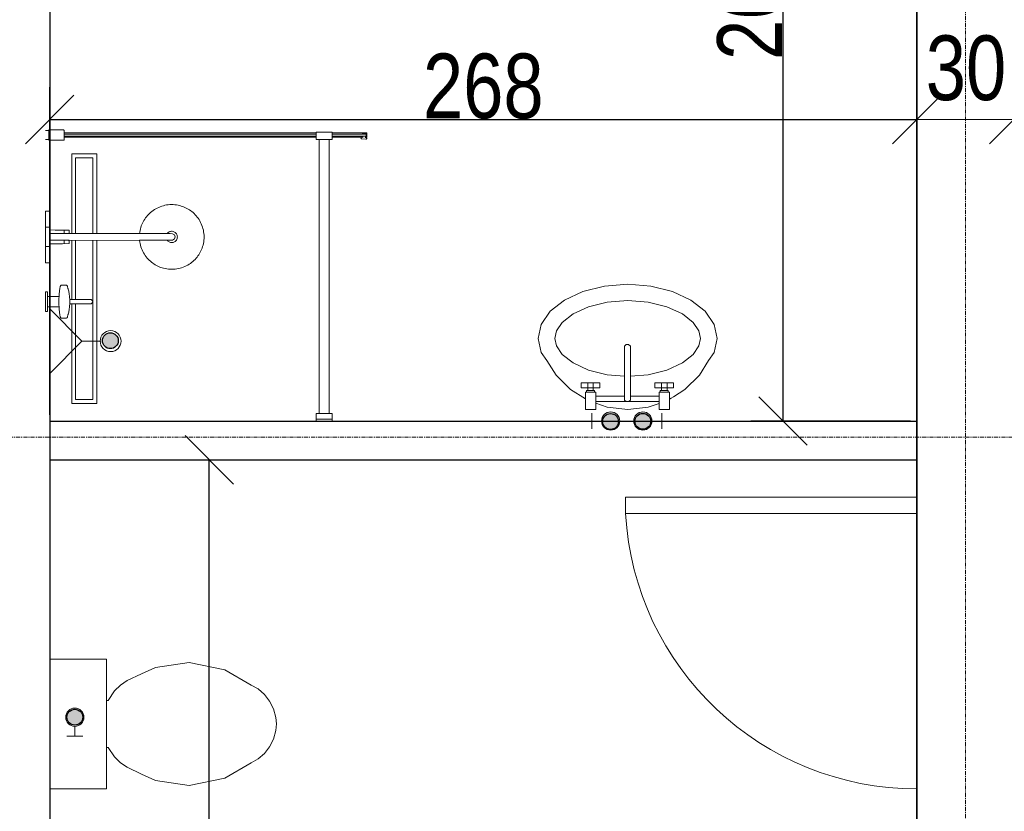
# Model space of a CAD drawing. Header units: millimetres. Extents: x -57350 to 14871, y -25411 to 16830.
# Tile 57 of 66: x -13606 to -10563, y -1716 to 731. Entities that reach past the tile are written whole.
import ezdxf
from ezdxf.lldxf.tags import DXFTag

# ---------------------------------------------------------------- set-up
doc = ezdxf.new("R2010")
doc.units = ezdxf.units.MM
doc.linetypes.add('Linia siatki', pattern=[22.225, 12.7, -3.175, 3.175, -3.175])
for name, color, linetype, lineweight in [('A-ANNO-DIMS', 7, 'Continuous', 5), ('A-ANNO-DIMS-100', 7, 'Continuous', 5), ('A-DETL-GENF', 7, 'Continuous', 5), ('A-DOOR', 7, 'Continuous', 5), ('A-WALL', 7, 'Continuous', 5), ('IS_Odbiorniki', 7, 'SOLID', 18), ('P-SANR-FIXT', 7, 'Continuous', 5), ('S-GRID', 7, 'Continuous', 5)]:
    doc.layers.add(name, color=color, linetype=linetype, lineweight=lineweight)
doc.layers.add('Default', color=7, linetype='Continuous')
doc.layers.add('IS_Ciepła_woda', color=1, linetype='DASHDOT', lineweight=30, true_color=0xff0000)
doc.styles.add('Arial_2', font='arial.ttf', dxfattribs={"width": 0.8, "height": 200})
tags = doc.linetypes.add('DASHDOT', pattern=[20, 10, -5, 0, -5]).pattern_tags.tags
tags[10:11] = [DXFTag(74, 4), DXFTag(75, 0), DXFTag(340, '0'), DXFTag(46, 0.0), DXFTag(50, 0.0), DXFTag(44, 0.0), DXFTag(45, 0.0)]
tags[8:9] = [DXFTag(74, 4), DXFTag(75, 0), DXFTag(340, '0'), DXFTag(46, 0.0), DXFTag(50, 0.0), DXFTag(44, 0.0), DXFTag(45, 0.0)]
tags[6:7] = [DXFTag(74, 4), DXFTag(75, 0), DXFTag(340, '0'), DXFTag(46, 0.0), DXFTag(50, 0.0), DXFTag(44, 0.0), DXFTag(45, 0.0)]
tags[4:5] = [DXFTag(74, 4), DXFTag(75, 0), DXFTag(340, '0'), DXFTag(46, 0.0), DXFTag(50, 0.0), DXFTag(44, 0.0), DXFTag(45, 0.0)]
tags = doc.linetypes.add('SOLID', pattern=[10, 10, 0]).pattern_tags.tags
tags[6:7] = [DXFTag(74, 4), DXFTag(75, 0), DXFTag(340, '0'), DXFTag(46, 0.0), DXFTag(50, 0.0), DXFTag(44, 0.0), DXFTag(45, 0.0)]
tags[4:5] = [DXFTag(74, 4), DXFTag(75, 0), DXFTag(340, '0'), DXFTag(46, 0.0), DXFTag(50, 0.0), DXFTag(44, 0.0), DXFTag(45, 0.0)]
doc.dimstyles.new('REVIT_standard', dxfattribs={"dimscale": 304.8, "dimtxt": 204.05188, "dimasz": 0.492126, "dimexe": 0.328084, "dimexo": 0.0625, "dimgap": 0, "dimtad": 1, "dimdec": 0, "dimlfac": 0.1, "dimzin": 0, "dimdsep": 46, "dimtxsty": 'Arial_2', "dimblk1": 'OBLIQUE', "dimblk2": 'OBLIQUE', "dimsah": 1, "dimcen": 0.09, "dimazin": 0, "dimtfac": 1, "dimtdec": 4, "dimtix": 1, "dimtmove": 0, "dimatfit": 3, "dimfxl": 0.328084, "dimfxlon": 1, "dimtvp": 1, "dimtolj": 1, "dimtzin": 0, "dimarcsym": 2})

# ---------------------------------------------------------------- blocks, each defined once
blk = doc.blocks.new('DIMBLOCK30-RZUT PIĘTRA I')
at = {"layer": 'A-ANNO-DIMS-100', "color": 250, "true_color": 0x303030, "transparency": 16777216}
for p, q in [((-10833.4, 422.9), (-10833.4, 522.9)), ((-10533.4, 422.9), (-10533.4, 522.9)), ((-10833.4, 422.9), (-10758.4, 497.9)), ((-10533.4, 422.9), (-10458.4, 497.9)), ((-10833.4, 422.9), (-10908.4, 347.9)), ((-10833.4, 422.9), (-10533.4, 422.9)), ((-10833.4, 422.9), (-10833.4, 322.9)), ((-10533.4, 422.9), (-10608.4, 347.9)), ((-10533.4, 422.9), (-10533.4, 322.9))]:
    blk.add_line(p, q, dxfattribs=at)
at = {"layer": 'A-ANNO-DIMS-100', "color": 0, "transparency": 16777216, "insert": (-10805.8, 682.5), "char_height": 200, "width": 293.835, "attachment_point": 1, "line_spacing_factor": 0.941778, "style": 'Arial_2'}
blk.add_mtext('30', dxfattribs=at)
blk = doc.blocks.new('_Oblique')
at = {"color": 0, "linetype": 'ByBlock', "lineweight": -2}
blk.add_line((-0.5, -0.5), (0.5, 0.5), dxfattribs=at)
blk = doc.blocks.new('A$C4DF32C06')
at = {"layer": 'IS_Odbiorniki', "ltscale": 10}
h = blk.add_hatch(color=256, dxfattribs=at)
h.dxf.hatch_style = 1
edge = h.paths.add_edge_path()
edge.add_arc((28.2, 28.2), 28.2, 0, 360)
for points in [[(56.5, 28.2), (86.6, 28.2), (86.6, 52.7)], [(56.5, 28.2), (86.6, 28.2), (86.6, 3.8)]]:
    blk.add_lwpolyline(points, dxfattribs=at)
blk.add_circle((28.2, 28.2), 28.2, dxfattribs=at)
blk = doc.blocks.new('Sanitary_Showers_Roca_T-500-Pack-Basic-Thermostatic - T-500 Pack Basic Thermostatic-822852-Rzut Parteru')
at = {"layer": 'A-DETL-GENF'}
for p, q in [((63, 0), (-4.7, 0)), ((-4.7, 0), (-4.7, -13)), ((85.3, 0), (63, 0)), ((155.3, 0), (85.3, 0)), ((-123.6, -0.1), (-154.7, -0.1)), ((-154.7, -0.1), (-154.7, -6.1)), ((-154.7, -6.1), (-140.7, -6.1)), ((-140.7, -6.1), (-140.7, -41.5)), ((-140.7, -6.1), (-108.7, -6.1)), ((-94.7, -0.1), (-123.6, -0.1)), ((-108.7, -41.5), (-108.7, -6.1)), ((-108.7, -6.1), (-94.7, -6.1)), ((-94.7, -6.1), (-94.7, -0.1)), ((-4.7, -13), (53.8, -13)), ((45.3, -0.1), (45.3, -12.1)), ((45.3, -12.1), (105.3, -12.1)), ((53.8, -13), (54, -29.1)), ((53.8, -13), (61.3, -13)), ((54, -29.1), (54, -31.8)), ((61.3, -12.1), (61.3, -14.6)), ((61.3, -14.6), (89.3, -14.6)), ((65, -14.6), (65, -73.3)), ((89.3, -12.1), (75.3, -12.1)), ((85.6, -73.3), (85.6, -14.6)), ((89.3, -14.6), (89.3, -12.1)), ((96.8, -13), (89.3, -13)), ((96.5, -29.1), (96.8, -13)), ((96.5, -31.8), (96.5, -29.1)), ((96.8, -13), (155.3, -13)), ((105.3, -12.1), (105.3, -0.1)), ((155.3, -13), (155.3, 0)), ((-174.7, -47), (-175.3, -48)), ((-175.3, -48), (-175.3, -65.1)), ((-173.9, -46.4), (-174.7, -47)), ((-172.8, -45.9), (-173.9, -46.4)), ((-171.4, -45.4), (-172.8, -45.9)), ((-169.8, -44.9), (-171.4, -45.4)), ((-167.8, -44.5), (-169.8, -44.9)), ((-165.6, -44), (-167.8, -44.5)), ((-163.2, -43.6), (-165.6, -44)), ((-160.5, -43.2), (-163.2, -43.6)), ((-157.6, -42.8), (-160.5, -43.2)), ((-154.4, -42.5), (-157.6, -42.8)), ((-151.1, -42.2), (-154.4, -42.5)), ((-147.7, -41.9), (-151.1, -42.2)), ((-144.1, -41.7), (-147.7, -41.9)), ((-140.7, -41.5), (-144.1, -41.7)), ((-134.3, -41.3), (-140.7, -41.5)), ((-127.9, -41.2), (-134.3, -41.3)), ((-121.5, -41.2), (-127.9, -41.2)), ((-115.1, -41.3), (-121.5, -41.2)), ((-108.7, -41.5), (-115.1, -41.3)), ((-105.4, -41.7), (-108.7, -41.5)), ((-101.8, -41.9), (-105.4, -41.7)), ((-98.3, -42.2), (-101.8, -41.9)), ((-95, -42.5), (-98.3, -42.2)), ((-91.9, -42.8), (-95, -42.5)), ((-89, -43.2), (-91.9, -42.8)), ((-86.3, -43.6), (-89, -43.2)), ((-83.8, -44), (-86.3, -43.6)), ((-81.6, -44.4), (-83.8, -44)), ((-79.7, -44.9), (-81.6, -44.4)), ((-78, -45.4), (-79.7, -44.9)), ((-76.6, -45.9), (-78, -45.4)), ((-75.5, -46.4), (-76.6, -45.9)), ((-74.8, -46.9), (-75.5, -46.4)), ((-74.1, -48), (-74.8, -46.9)), ((-74.1, -65.1), (-74.1, -48)), ((54, -31.8), (54.3, -52.5)), ((54.3, -52.5), (54.7, -73.3)), ((54.4, -57.9), (65, -57.9)), ((60.3, -57.9), (59.5, -57.9)), ((61.1, -57.8), (60.3, -57.9)), ((61.9, -57.6), (61.1, -57.8)), ((62.6, -57.4), (61.9, -57.6)), ((63.4, -57.2), (62.6, -57.4)), ((64.2, -57), (63.4, -57.2)), ((65, -56.7), (64.2, -57)), ((86.4, -56.9), (85.6, -56.7)), ((85.6, -57.9), (96.2, -57.9)), ((87.2, -57.2), (86.4, -56.9)), ((88, -57.4), (87.2, -57.2)), ((88.8, -57.6), (88, -57.4)), ((89.6, -57.8), (88.8, -57.6)), ((90.4, -57.9), (89.6, -57.8)), ((91.3, -57.9), (90.4, -57.9)), ((95.8, -73.3), (96.3, -52.5)), ((96.3, -52.5), (96.5, -31.8)), ((-175.3, -65.1), (-174.7, -66.2)), ((-174.7, -66.2), (-173.9, -66.7)), ((-173.9, -66.7), (-172.8, -67.2)), ((-172.8, -67.2), (-171.4, -67.7)), ((-171.4, -67.7), (-169.8, -68.2)), ((-169.8, -68.2), (-167.8, -68.7)), ((-167.8, -68.7), (-165.5, -69.1)), ((-165.5, -69.1), (-164, -69.6)), ((-164, -69.6), (-163.1, -69.8)), ((-163.1, -69.8), (-156.8, -71.3)), ((-156.8, -71.3), (-155.8, -71.5)), ((-155.8, -71.5), (-154.8, -71.7)), ((-154.8, -71.7), (-149.8, -72.7)), ((-149.8, -72.7), (-148.9, -72.8)), ((-148.9, -72.8), (-147.9, -73)), ((-147.9, -73), (-146.8, -73.1)), ((-146.8, -73.1), (-142.4, -73.8)), ((-142.4, -73.8), (-141.6, -73.9)), ((-141.6, -73.9), (-140.6, -74)), ((-140.6, -74), (-139.6, -74.1)), ((-139.6, -74.1), (-138.6, -74.2)), ((-138.6, -74.2), (-137.6, -74.3)), ((-137.6, -74.3), (-136.5, -74.3)), ((-136.5, -74.3), (-133.6, -74.6)), ((-133.6, -74.6), (-132.8, -74.6)), ((-132.8, -74.6), (-131.7, -74.7)), ((-131.7, -74.7), (-131.7, -80.5)), ((-131.7, -74.7), (-128.9, -74.8)), ((-131.7, -80.5), (-131.7, -86)), ((-131.7, -86), (-131.7, -88.8)), ((-131.7, -88.8), (-131.7, -91.8)), ((-128.9, -74.8), (-126.1, -74.9)), ((-126.1, -74.9), (-123.3, -74.9)), ((-123.3, -74.9), (-120.5, -74.8)), ((-120.5, -74.8), (-117.7, -74.7)), ((-117.7, -74.7), (-116.7, -74.6)), ((-117.7, -109.6), (-117.7, -74.7)), ((-116.7, -74.6), (-115.8, -74.6)), ((-115.8, -74.6), (-112.9, -74.3)), ((-112.9, -74.3), (-111.8, -74.3)), ((-111.8, -74.3), (-110.8, -74.2)), ((-110.8, -74.2), (-109.8, -74.1)), ((-109.8, -74.1), (-108.8, -74)), ((-108.8, -74), (-107.9, -73.9)), ((-107.9, -73.9), (-107, -73.7)), ((-107, -73.7), (-102.6, -73.1)), ((-102.6, -73.1), (-101.5, -73)), ((-101.5, -73), (-100.5, -72.8)), ((-100.5, -72.8), (-99.6, -72.7)), ((-99.6, -72.7), (-94.7, -71.7)), ((-94.7, -71.7), (-93.6, -71.5)), ((-93.6, -71.5), (-92.6, -71.3)), ((-92.6, -71.3), (-86.4, -69.8)), ((-86.4, -69.8), (-85.4, -69.5)), ((-85.4, -69.5), (-83.9, -69.1)), ((-83.9, -69.1), (-81.6, -68.6)), ((-81.6, -68.6), (-79.6, -68.2)), ((-79.6, -68.2), (-78, -67.7)), ((-78, -67.7), (-76.6, -67.2)), ((-76.6, -67.2), (-75.5, -66.7)), ((-75.5, -66.7), (-74.8, -66.1)), ((-74.8, -66.1), (-74.1, -65.1)), ((54.7, -73.3), (65, -73.3)), ((60.3, -73.2), (59.5, -73.3)), ((61.1, -73.1), (60.3, -73.2)), ((61.9, -73), (61.1, -73.1)), ((62.6, -72.8), (61.9, -73)), ((63.4, -72.6), (62.6, -72.8)), ((64.2, -72.3), (63.4, -72.6)), ((65, -72.1), (64.2, -72.3)), ((65, -73.3), (64.8, -290.3)), ((86.4, -72.3), (85.6, -72)), ((85.6, -290.3), (85.6, -73.3)), ((85.6, -73.3), (95.8, -73.3)), ((87.2, -72.5), (86.4, -72.3)), ((88, -72.7), (87.2, -72.5)), ((88.8, -72.9), (88, -72.7)), ((89.6, -73.1), (88.8, -72.9)), ((90.4, -73.2), (89.6, -73.1)), ((91.3, -73.3), (90.4, -73.2)), ((-131.7, -91.8), (-131.7, -96.5)), ((-131.7, -96.5), (-131.7, -101.5)), ((-131.7, -101.5), (-131.7, -116.3)), ((-131.7, -116.3), (-131.7, -138.6)), ((-117.7, -121.5), (-117.7, -109.6)), ((-117.7, -130.3), (-117.7, -121.5)), ((-131.7, -138.6), (-131.5, -139.9)), ((-131.5, -139.9), (-131.1, -141.1)), ((-131.1, -141.1), (-130.4, -142.3)), ((-130.4, -142.3), (-129.5, -143.4)), ((-129.5, -143.4), (-127.2, -144.9)), ((-127.2, -144.9), (-126, -145.3)), ((-126, -145.3), (-124.7, -145.5)), ((-124.7, -145.5), (-123.4, -145.3)), ((-123.4, -145.3), (-122.1, -144.9)), ((-122.1, -144.9), (-119.9, -143.3)), ((-119.9, -143.3), (-119, -142.3)), ((-119, -142.3), (-118.3, -141.1)), ((-118.3, -141.1), (-117.8, -139.9)), ((-117.8, -139.9), (-117.7, -138.6)), ((-117.7, -136.7), (-117.7, -130.3)), ((-117.7, -138.6), (-117.7, -136.7)), ((26, -302.8), (21.7, -305.3)), ((30.4, -300.4), (26, -302.8)), ((35, -298.2), (30.4, -300.4)), ((39.7, -296.3), (35, -298.2)), ((44.6, -294.6), (39.7, -296.3)), ((49.5, -293.1), (44.6, -294.6)), ((54.6, -291.9), (49.5, -293.1)), ((59.6, -291), (54.6, -291.9)), ((64.8, -290.3), (59.6, -291)), ((65, -290.3), (65, -385.5)), ((90.3, -290.9), (85.6, -290.3)), ((85.6, -385.5), (85.6, -290.3)), ((95.3, -291.8), (90.3, -290.9)), ((100.2, -292.9), (95.3, -291.8)), ((104.9, -294.3), (100.2, -292.9)), ((109.5, -295.8), (104.9, -294.3)), ((114, -297.6), (109.5, -295.8)), ((118.4, -299.5), (114, -297.6)), ((122.5, -301.6), (118.4, -299.5)), ((126.6, -303.9), (122.5, -301.6)), ((130.4, -306.3), (126.6, -303.9)), ((-8.2, -334.6), (-10.6, -338.5)), ((-5.6, -331), (-8.2, -334.6)), ((-2.9, -327.4), (-5.6, -331)), ((0, -324), (-2.9, -327.4)), ((3.1, -320.6), (0, -324)), ((6.4, -317.2), (3.1, -320.6)), ((10, -314.1), (6.4, -317.2)), ((13.7, -311), (10, -314.1)), ((17.6, -308.1), (13.7, -311)), ((21.7, -305.3), (17.6, -308.1)), ((134.1, -308.9), (130.4, -306.3)), ((137.6, -311.6), (134.1, -308.9)), ((141.1, -314.5), (137.6, -311.6)), ((144.5, -317.6), (141.1, -314.5)), ((147.8, -320.9), (144.5, -317.6)), ((151, -324.4), (147.8, -320.9)), ((154.1, -328.2), (151, -324.4)), ((157, -332.1), (154.1, -328.2)), ((159.7, -336.2), (157, -332.1)), ((-21.6, -364.9), (-22.7, -369.8)), ((-20.2, -360.1), (-21.6, -364.9)), ((-18.7, -355.5), (-20.2, -360.1)), ((-16.9, -351), (-18.7, -355.5)), ((-15, -346.7), (-16.9, -351)), ((-12.8, -342.5), (-15, -346.7)), ((-10.6, -338.5), (-12.8, -342.5)), ((162.3, -340.5), (159.7, -336.2)), ((164.7, -344.9), (162.3, -340.5)), ((166.8, -349.5), (164.7, -344.9)), ((168.8, -354.2), (166.8, -349.5)), ((170.5, -359.1), (168.8, -354.2)), ((171.9, -364), (170.5, -359.1)), ((173.1, -369), (171.9, -364)), ((-24.6, -384.8), (-24.7, -390)), ((-24.7, -390), (-24.6, -395.1)), ((-24.2, -379.7), (-24.6, -384.8)), ((-24.6, -395.1), (-24.2, -400.3)), ((-23.6, -374.7), (-24.2, -379.7)), ((-22.7, -369.8), (-23.6, -374.7)), ((58.2, -386.3), (57.8, -388.8)), ((57.8, -388.8), (57.9, -391.4)), ((57.9, -391.4), (58.3, -393.9)), ((58.9, -383.8), (58.2, -386.3)), ((58.3, -393.9), (59.1, -396.4)), ((59.9, -381.4), (58.9, -383.8)), ((61.3, -379.3), (59.9, -381.4)), ((63, -377.3), (61.3, -379.3)), ((65, -375.6), (63, -377.3)), ((65, -385.5), (65.3, -392.3)), ((65.3, -392.3), (69, -397.9)), ((81.6, -397.9), (85.3, -392.3)), ((85.3, -392.3), (85.6, -385.5)), ((87.6, -377.3), (85.6, -375.6)), ((89.3, -379.3), (87.6, -377.3)), ((90.7, -381.4), (89.3, -379.3)), ((91.7, -383.8), (90.7, -381.4)), ((91.5, -396.4), (92.3, -393.9)), ((92.4, -386.3), (91.7, -383.8)), ((92.3, -393.9), (92.7, -391.4)), ((92.8, -388.8), (92.4, -386.3)), ((92.7, -391.4), (92.8, -388.8)), ((174.1, -374.1), (173.1, -369)), ((174.7, -379.3), (174.1, -374.1)), ((175.1, -384.4), (174.7, -379.3)), ((174.8, -399.8), (175.2, -394.7)), ((175.3, -389.6), (175.1, -384.4)), ((175.2, -394.7), (175.3, -389.6)), ((-24.2, -400.3), (-23.5, -405.4)), ((-23.5, -405.4), (-22.5, -410.5)), ((-22.5, -410.5), (-21.3, -415.5)), ((-21.3, -415.5), (-19.9, -420.5)), ((-19.9, -420.5), (-18.2, -425.3)), ((-18.2, -425.3), (-16.2, -430)), ((59.1, -396.4), (60.3, -398.7)), ((60.3, -398.7), (61.7, -400.8)), ((61.7, -400.8), (63.5, -402.7)), ((63.5, -402.7), (65.5, -404.3)), ((65.5, -404.3), (67.8, -405.6)), ((67.8, -405.6), (70.2, -406.5)), ((69, -397.9), (75.3, -400.1)), ((70.2, -406.5), (72.7, -407.1)), ((72.7, -407.1), (75.3, -407.3)), ((75.3, -400.1), (81.6, -397.9)), ((75.3, -407.3), (77.9, -407.1)), ((77.9, -407.1), (80.4, -406.5)), ((80.4, -406.5), (82.8, -405.6)), ((82.8, -405.6), (85, -404.3)), ((85, -404.3), (87.1, -402.7)), ((87.1, -402.7), (88.8, -400.8)), ((88.8, -400.8), (90.3, -398.7)), ((90.3, -398.7), (91.5, -396.4)), ((167.5, -428.5), (169.2, -424)), ((169.2, -424), (170.8, -419.4)), ((170.8, -419.4), (172.1, -414.6)), ((172.1, -414.6), (173.3, -409.8)), ((173.3, -409.8), (174.2, -404.8)), ((174.2, -404.8), (174.8, -399.8)), ((-16.2, -430), (-14.1, -434.6)), ((-14.1, -434.6), (-11.7, -439.1)), ((-11.7, -439.1), (-9.1, -443.3)), ((-9.1, -443.3), (-6.4, -447.5)), ((-6.4, -447.5), (-3.5, -451.4)), ((-3.5, -451.4), (-0.4, -455.1)), ((-0.4, -455.1), (2.8, -458.6)), ((147.5, -459), (150.6, -455.6)), ((150.6, -455.6), (153.5, -452.1)), ((153.5, -452.1), (156.2, -448.5)), ((156.2, -448.5), (158.7, -444.9)), ((158.7, -444.9), (161.1, -441)), ((161.1, -441), (163.4, -437)), ((163.4, -437), (165.5, -432.8)), ((165.5, -432.8), (167.5, -428.5)), ((2.8, -458.6), (6.1, -461.9)), ((6.1, -461.9), (9.5, -465.1)), ((9.5, -465.1), (13, -468)), ((13, -468), (16.5, -470.7)), ((16.5, -470.7), (20.2, -473.2)), ((20.2, -473.2), (24, -475.6)), ((24, -475.6), (28, -477.9)), ((28, -477.9), (32.2, -480)), ((32.2, -480), (36.6, -482)), ((36.6, -482), (41, -483.7)), ((41, -483.7), (45.7, -485.3)), ((45.7, -485.3), (50.4, -486.6)), ((50.4, -486.6), (55.3, -487.7)), ((96, -487.6), (101.1, -486.4)), ((101.1, -486.4), (106, -484.9)), ((106, -484.9), (110.8, -483.2)), ((110.8, -483.2), (115.6, -481.3)), ((115.6, -481.3), (120.2, -479.1)), ((120.2, -479.1), (124.6, -476.8)), ((124.6, -476.8), (128.9, -474.2)), ((128.9, -474.2), (133, -471.4)), ((133, -471.4), (136.9, -468.5)), ((136.9, -468.5), (140.6, -465.5)), ((140.6, -465.5), (144.1, -462.3)), ((144.1, -462.3), (147.5, -459)), ((55.3, -487.7), (60.2, -488.6)), ((60.2, -488.6), (65.3, -489.3)), ((65.3, -489.3), (70.4, -489.6)), ((70.4, -489.6), (75.5, -489.8)), ((75.5, -489.8), (80.6, -489.6)), ((80.6, -489.6), (85.8, -489.2)), ((85.8, -489.2), (90.9, -488.5)), ((90.9, -488.5), (96, -487.6))]:
    blk.add_line(p, q, dxfattribs=at)
blk = doc.blocks.new('Plumbing_Drainage_Roca_IN-WALL-950-IN-DRAIN-CHANNEL-Installatio - IN-WALL 950 IN-DRAIN CHANNEL - Installation drainage kit-V29-Rzut Parteru')
at = {"layer": 'A-DETL-GENF'}
for p, q in [((-385.7, 39.3), (-385.7, -38.1)), ((-78, 39.3), (-385.7, 39.3)), ((-78, 39.3), (-385.7, 39.3)), ((-385.7, 39.3), (-385.7, -38.1)), ((118.7, 39.3), (-63.9, 39.3)), ((118.7, 39.3), (-63.9, 39.3)), ((385.8, 39.3), (139.3, 39.3)), ((385.8, 39.3), (139.3, 39.3)), ((385.8, -38.1), (385.8, 39.3)), ((385.8, -38.1), (385.8, 39.3)), ((-78, 27.3), (-373.4, 27.3)), ((-373.4, 27.3), (-373.4, -26)), ((118.7, 27.3), (-63.9, 27.3)), ((373.6, 27.3), (139.3, 27.3)), ((373.6, -26), (373.6, 27.3)), ((-373.4, -26), (118.7, -26)), ((139.3, -26), (373.6, -26)), ((-385.7, -38.1), (118.6, -38.1)), ((-385.7, -38.1), (118.6, -38.1)), ((139.3, -38.1), (385.8, -38.1)), ((139.3, -38.1), (385.8, -38.1))]:
    blk.add_line(p, q, dxfattribs=at)
blk = doc.blocks.new('Sanitary_Shower-screens_Shower-wall-Square_100_GB51SRWL10 _1_ - 1000 mm_ Chromed Profiles-830542-Rzut Parteru')
at = {"layer": 'P-SANR-FIXT', "color": 13, "true_color": 0xcb6b69}
for p, q in [((11, 898), (1, 898)), ((11, 899), (11, 898)), ((11, 898), (11, 870)), ((56.5, 900), (12, 900)), ((58, 869.5), (58, 898.5)), ((837, 890.5), (58, 890.5)), ((58, 890.5), (58, 877.5)), ((837, 887), (58, 887)), ((58, 887), (58, 881)), ((887, 893), (837, 893)), ((837, 893), (837, 870)), ((887, 870), (887, 893)), ((993.5, 890.5), (887, 890.5)), ((991.5, 887), (887, 887)), ((980, 888.6), (979.9, 887.1)), ((979.9, 887.1), (991.8, 888.3)), ((991.4, 889.5), (980, 888.6)), ((991.5, 881), (991.5, 887)), ((991.8, 888.3), (991.8, 879.7)), ((993, 880.1), (993, 888)), ((993.5, 877.5), (993.5, 890.5)), ((1, 870), (11, 870)), ((11, 870), (11, 869)), ((12, 868), (56.5, 868)), ((58, 881), (837, 881)), ((58, 877.5), (837, 877.5)), ((837, 870), (887, 870)), ((846.5, 870), (846.5, 23)), ((877.5, 23), (877.5, 870)), ((887, 881), (991.5, 881)), ((887, 877.5), (981.3, 877.5)), ((977.8, 872.6), (991.1, 871.2)), ((981.1, 876.9), (978.3, 877.2)), ((991.8, 879.7), (979.9, 880.9)), ((979.9, 880.9), (979.9, 879.8)), ((979.9, 879.8), (981.8, 879.6)), ((981.8, 879.6), (981.1, 876.9)), ((988.9, 876), (989.6, 878.9)), ((991.5, 875.7), (988.9, 876)), ((989.3, 877.5), (993.5, 877.5)), ((989.6, 878.9), (991.3, 878.6)), ((846.5, 23), (837, 23)), ((837, 23), (837, 0)), ((837, 0), (887, 0)), ((838, 6), (888, 6)), ((846.5, 23), (877.5, 23)), ((887, 23), (877.5, 23)), ((887, 0), (887, 23))]:
    blk.add_line(p, q, dxfattribs=at)
for centre, radius, start, end in [((12, 899), 1, 90, 180), ((56.5, 898.5), 1.5, 0, 90), ((991.5, 888), 1.51, 2.4505, 94.355), ((12, 869), 1, 180, 270), ((56.5, 869.5), 1.5, 270, 360), ((978, 874.9), 2.29, 83.0727, 263.758), ((991.3, 873.5), 2.28, 263.758, 84.1208), ((991.5, 880.1), 1.52, 261.8239, 359.9691)]:
    blk.add_arc(centre, radius, start, end, dxfattribs=at)
blk = doc.blocks.new('M_Jednoskrzydłowe płytowe - 90-1500678-RZUT PIĘTRA I')
at = {"layer": 'A-DOOR', "lineweight": 18}
for p, q in [((399, 150), (399, 1050.2)), ((450, 1050.2), (399, 1050.2)), ((450, 150), (450, 1050.2)), ((450, 150), (399, 150))]:
    blk.add_line(p, q, dxfattribs=at)
at = {"layer": 'A-DOOR'}
blk.add_arc((450, 150), 901.7, 93.2424, 180, dxfattribs=at)
blk = doc.blocks.new('*D431')
at = {"layer": 'A-ANNO-DIMS', "color": 0, "lineweight": -2, "transparency": 16777216}
for p, q in [((-13494.4, -629.4), (-12920.2, -629.4)), ((-13020.2, -3354.4), (-13020.2, -629.4)), ((-13494.4, -3354.4), (-12920.2, -3354.4))]:
    blk.add_line(p, q, dxfattribs=at)
at = {"layer": 'Defpoints', "color": 0, "transparency": 16777216}
for p in [(-13513.4, -629.4), (-13020.2, -629.4), (-13513.4, -3354.4)]:
    blk.add_point(p, dxfattribs=at)
at = {"layer": 'A-ANNO-DIMS', "color": 0, "lineweight": -2, "transparency": 16777216, "xscale": 150, "yscale": 150, "zscale": 150}
for p, rotation in [((-13020.2, -629.4), 90), ((-13020.2, -3354.4), 270)]:
    blk.add_blockref('_Oblique', p, dxfattribs=dict(at, rotation=rotation))
at = {"layer": 'A-ANNO-DIMS', "color": 0, "transparency": 16777216, "insert": (-13122.4, -1991.9), "char_height": 200, "attachment_point": 5, "rotation": 90, "style": 'Arial_2'}
blk.add_mtext('\\A1;273', dxfattribs=at)
blk = doc.blocks.new('*D432')
at = {"layer": 'A-ANNO-DIMS', "color": 0, "lineweight": -2, "transparency": 16777216}
for p, q in [((-10852.5, 2095.6), (-11346.9, 2095.6)), ((-11246.9, -509.4), (-11246.9, 2095.6)), ((-10852.5, -509.4), (-11346.9, -509.4))]:
    blk.add_line(p, q, dxfattribs=at)
at = {"layer": 'Defpoints', "color": 0, "transparency": 16777216}
for p in [(-11246.9, 2095.6), (-10833.4, 2095.6), (-10833.4, -509.4)]:
    blk.add_point(p, dxfattribs=at)
at = {"layer": 'A-ANNO-DIMS', "color": 0, "lineweight": -2, "transparency": 16777216, "xscale": 150, "yscale": 150, "zscale": 150}
for p, rotation in [((-11246.9, 2095.6), 90), ((-11246.9, -509.4), 270)]:
    blk.add_blockref('_Oblique', p, dxfattribs=dict(at, rotation=rotation))
at = {"layer": 'A-ANNO-DIMS', "color": 0, "transparency": 16777216, "insert": (-11349, 793.1), "char_height": 200, "attachment_point": 5, "rotation": 90, "style": 'Arial_2'}
blk.add_mtext('\\A1;261', dxfattribs=at)
blk = doc.blocks.new('*D433')
at = {"layer": 'A-ANNO-DIMS', "color": 0, "lineweight": -2, "transparency": 16777216}
for p, q in [((-13513.4, -490.4), (-13513.4, 522.9)), ((-10833.4, -490.4), (-10833.4, 522.9)), ((-13513.4, 422.9), (-10833.4, 422.9))]:
    blk.add_line(p, q, dxfattribs=at)
at = {"layer": 'Defpoints', "color": 0, "transparency": 16777216}
for p in [(-10833.4, 422.9), (-13513.4, -509.4), (-10833.4, -509.4)]:
    blk.add_point(p, dxfattribs=at)
at = {"layer": 'A-ANNO-DIMS', "color": 0, "lineweight": -2, "transparency": 16777216, "xscale": 150, "yscale": 150, "zscale": 150, "rotation": 180}
blk.add_blockref('_Oblique', (-13513.4, 422.9), dxfattribs=at)
at = {"layer": 'A-ANNO-DIMS', "color": 0, "lineweight": -2, "transparency": 16777216, "xscale": 150, "yscale": 150, "zscale": 150}
blk.add_blockref('_Oblique', (-10833.4, 422.9), dxfattribs=at)
at = {"layer": 'A-ANNO-DIMS', "color": 0, "transparency": 16777216, "insert": (-12173.4, 525), "char_height": 200, "attachment_point": 5, "style": 'Arial_2'}
blk.add_mtext('\\A1;268', dxfattribs=at)
blk = doc.blocks.new('*D435')
at = {"layer": 'A-ANNO-DIMS', "color": 0, "lineweight": -2, "transparency": 16777216}
for p, q in [((-10533.4, 2076.5), (-10533.4, 322.9)), ((-5263.4, 2076.5), (-5263.4, 322.9)), ((-10533.4, 422.9), (-5263.4, 422.9))]:
    blk.add_line(p, q, dxfattribs=at)
at = {"layer": 'Defpoints', "color": 0, "transparency": 16777216}
for p in [(-10533.4, 2095.6), (-5263.4, 2095.6), (-5263.4, 422.9)]:
    blk.add_point(p, dxfattribs=at)
at = {"layer": 'A-ANNO-DIMS', "color": 0, "lineweight": -2, "transparency": 16777216, "xscale": 150, "yscale": 150, "zscale": 150, "rotation": 180}
blk.add_blockref('_Oblique', (-10533.4, 422.9), dxfattribs=at)
at = {"layer": 'A-ANNO-DIMS', "color": 0, "lineweight": -2, "transparency": 16777216, "xscale": 150, "yscale": 150, "zscale": 150}
blk.add_blockref('_Oblique', (-5263.4, 422.9), dxfattribs=at)
at = {"layer": 'A-ANNO-DIMS', "color": 0, "transparency": 16777216, "insert": (-7898.4, 525), "char_height": 200, "attachment_point": 5, "style": 'Arial_2'}
blk.add_mtext('\\A1;527', dxfattribs=at)

msp = doc.modelspace()

# ---------------------------------------------------------------- hatches: boundary and pattern name
at = {"true_color": 0xed1f24}
h = msp.add_hatch(color=240, dxfattribs=at)
h.dxf.hatch_style = 1
edge = h.paths.add_edge_path()
edge.add_arc((-13325.85627, -261.09871), 24.46739, 0, 360)
h = msp.add_hatch(color=240, dxfattribs=at)
h.dxf.hatch_style = 1
edge = h.paths.add_edge_path()
edge.add_arc((-11779.93115, -510.67976), 24.46739, 0, 360)
h = msp.add_hatch(color=240, dxfattribs=at)
h.dxf.hatch_style = 1
edge = h.paths.add_edge_path()
edge.add_arc((-11680.27378, -510.1091), 24.46739, 0, 360)
h = msp.add_hatch(color=240, dxfattribs=at)
h.dxf.hatch_style = 1
edge = h.paths.add_edge_path()
edge.add_arc((-13435.74891, -1424.82138), 24.46739, 0, 360)

# ---------------------------------------------------------------- linework, layer by layer
for p, q in [((-13513.41602, 2095.59255), (-13513.41602, -3354.40745)), ((-13513.41602, 2095.59255), (-13513.41602, -629.40745)), ((-13513.41602, -509.40745), (-10833.41602, -509.40745)), ((-13513.41602, -629.40745), (-10833.41602, -629.40745))]:
    msp.add_line(p, q)
at = {"color": 240, "true_color": 0xed1f24}
for centre in [(-13325.85627, -261.09871), (-11779.93115, -510.67976), (-11680.27378, -510.1091), (-13435.74891, -1424.82138)]:
    msp.add_circle(centre, 24.46739, dxfattribs=at)
at = {"layer": 'A-WALL', "lineweight": 35}
for p, q in [((-10833.41602, 995.59255), (-10833.41602, -1314.40745)), ((-10833.41602, -244.40745), (-10833.41602, -1244.40745)), ((-10833.41602, -1314.40745), (-10833.41602, -3354.40745))]:
    msp.add_line(p, q, dxfattribs=at)
at = {"layer": 'Default', "color": 7, "lineweight": 15, "ltscale": 35, "transparency": 33554687}
for p, q in [((-11727.0334, -86.33016), (-11798.56537, -92.05462)), ((-11655.50143, -92.05462), (-11727.0334, -86.33016)), ((-11865.2207, -108.78543), (-11922.46188, -135.42043)), ((-11798.56537, -92.05462), (-11865.2207, -108.78543)), ((-11588.8461, -108.78543), (-11655.50143, -92.05462)), ((-11531.60831, -135.42043), (-11588.8461, -108.78543)), ((-11922.46188, -135.42043), (-11966.38216, -170.1453)), ((-11790.42973, -141.55523), (-11848.43394, -156.13428)), ((-11727.0334, -136.50563), (-11790.42973, -141.55523)), ((-11663.64047, -141.55523), (-11727.0334, -136.50563)), ((-11605.63626, -156.13428), (-11663.64047, -141.55523)), ((-11487.68464, -170.1453), (-11531.60831, -135.42043)), ((-11966.38216, -170.1453), (-11993.99046, -210.55901)), ((-11896.05409, -178.28773), (-11929.39363, -204.63786)), ((-11848.43394, -156.13428), (-11896.05409, -178.28773)), ((-11558.01271, -178.28773), (-11605.63626, -156.13428)), ((-11524.67318, -204.63786), (-11558.01271, -178.28773)), ((-11460.07634, -210.55901), (-11487.68464, -170.1453)), ((-11993.99046, -210.55901), (-12003.408, -253.94178)), ((-11929.39363, -204.63786), (-11947.20116, -230.70313)), ((-11506.86903, -230.70313), (-11524.67318, -204.63786)), ((-11450.6588, -253.94178), (-11460.07634, -210.55901)), ((-11947.20116, -230.70313), (-11952.24398, -253.94178)), ((-11501.82283, -253.94178), (-11506.86903, -230.70313)), ((-12003.408, -253.94178), (-11993.99046, -297.32455)), ((-11952.24398, -253.94178), (-11947.20116, -277.18043)), ((-11731.64891, -273.10921), (-11737.01051, -277.42969)), ((-11731.64891, -273.10921), (-11727.85748, -273.10921)), ((-11727.85748, -273.10921), (-11724.06943, -273.10921)), ((-11724.06943, -273.10921), (-11718.70784, -277.42969)), ((-11724.06943, -273.10921), (-11718.70784, -277.42969)), ((-11506.86903, -277.18043), (-11501.82283, -253.94178)), ((-11460.07634, -297.32455), (-11450.6588, -253.94178)), ((-11993.99046, -297.32455), (-11977.22065, -321.87901)), ((-11947.20116, -277.18043), (-11929.39363, -303.2457)), ((-11929.39363, -303.2457), (-11896.05409, -329.59583)), ((-11737.01051, -277.42969), (-11737.01051, -298.85401)), ((-11737.01051, -298.85401), (-11737.01051, -444.3834)), ((-11718.70784, -277.42969), (-11718.70784, -432.32915)), ((-11558.01271, -329.59583), (-11524.67318, -303.2457)), ((-11524.67318, -303.2457), (-11506.86903, -277.18043)), ((-11476.84615, -321.87901), (-11460.07634, -297.32455)), ((-11948.52037, -367.39658), (-11977.22065, -321.87901)), ((-11896.05409, -329.59583), (-11848.43394, -351.76793)), ((-11605.63626, -351.76793), (-11558.01271, -329.59583)), ((-11476.84615, -321.87901), (-11505.54644, -367.39658)), ((-11848.43394, -351.76793), (-11790.37546, -366.34698)), ((-11663.64047, -366.33003), (-11605.63626, -351.76793)), ((-11903.62679, -412.16638), (-11948.52037, -367.39658)), ((-11870.40595, -406.45888), (-11870.40595, -391.52374)), ((-11870.40595, -391.52374), (-11850.22113, -391.52374)), ((-11850.22113, -406.45888), (-11850.22113, -391.52374)), ((-11850.22113, -391.52374), (-11833.71245, -391.52374)), ((-11833.71245, -406.45888), (-11833.71245, -391.52374)), ((-11833.71245, -391.52374), (-11812.62217, -391.52374)), ((-11812.62217, -391.52374), (-11812.62217, -406.45888)), ((-11790.37546, -366.34698), (-11736.90538, -370.73867)), ((-11718.70784, -370.73867), (-11663.64047, -366.33003)), ((-11643.09618, -406.45888), (-11643.09618, -391.52374)), ((-11643.09618, -391.52374), (-11622.52137, -391.52374)), ((-11622.52137, -406.45888), (-11622.52137, -391.52374)), ((-11622.52137, -391.52374), (-11605.49721, -391.52374)), ((-11605.49721, -391.52374), (-11605.49721, -406.45888)), ((-11605.49721, -391.52374), (-11585.3124, -391.52374)), ((-11585.3124, -391.52374), (-11585.3124, -406.45888)), ((-11505.54644, -367.39658), (-11550.44001, -412.16638)), ((-11857.39027, -441.16509), (-11903.62679, -412.16638)), ((-11850.22113, -406.45888), (-11870.40595, -406.45888)), ((-11857.39027, -419.61699), (-11854.17196, -419.61699)), ((-11857.39027, -473.84502), (-11857.39027, -419.61699)), ((-11854.17196, -419.61699), (-11854.17196, -414.46057)), ((-11854.17196, -414.46057), (-11850.22113, -414.46057)), ((-11854.17196, -419.61699), (-11829.76502, -419.61699)), ((-11833.71245, -406.45888), (-11850.22113, -406.45888)), ((-11850.22113, -414.46057), (-11850.22113, -406.45888)), ((-11833.71245, -414.46057), (-11850.22113, -414.46057)), ((-11812.62217, -406.45888), (-11833.71245, -406.45888)), ((-11833.71245, -414.46057), (-11833.71245, -406.45888)), ((-11833.71245, -414.46057), (-11829.76502, -414.46057)), ((-11829.76502, -414.46057), (-11829.76502, -419.61699)), ((-11829.76502, -419.61699), (-11825.98715, -419.61699)), ((-11825.98715, -473.84502), (-11825.98715, -419.61699)), ((-11622.56206, -406.45888), (-11643.09618, -406.45888)), ((-11629.7312, -419.61699), (-11626.5095, -419.61699)), ((-11629.7312, -419.61699), (-11629.7312, -473.84502)), ((-11626.5095, -419.61699), (-11626.5095, -414.46057)), ((-11602.10425, -414.46057), (-11626.5095, -414.46057)), ((-11626.5095, -419.61699), (-11602.10425, -419.61699)), ((-11622.56206, -414.46057), (-11622.56206, -406.45888)), ((-11622.52137, -406.45888), (-11622.56206, -406.45888)), ((-11605.49721, -406.45888), (-11622.52137, -406.45888)), ((-11585.3124, -406.45888), (-11605.49721, -406.45888)), ((-11605.49721, -414.46057), (-11605.49721, -406.45888)), ((-11602.10425, -414.46057), (-11602.10425, -419.61699)), ((-11602.10425, -419.61699), (-11598.32808, -419.61699)), ((-11598.32808, -419.61699), (-11598.32808, -473.84502)), ((-11550.44001, -412.16638), (-11585.3124, -434.03495)), ((-11825.98715, -432.32915), (-11737.01051, -432.32915)), ((-11825.98715, -449.09557), (-11727.85748, -449.09557)), ((-11790.04651, -466.76915), (-11825.98715, -454.21638)), ((-11737.01051, -444.3834), (-11731.64891, -449.09557)), ((-11737.01051, -449.09557), (-11731.64891, -449.09557)), ((-11731.64891, -449.09557), (-11724.06943, -449.09557)), ((-11727.85748, -449.09557), (-11629.7312, -449.09557)), ((-11724.06943, -449.09557), (-11718.70784, -444.3834)), ((-11724.06943, -449.09557), (-11718.70784, -449.09557)), ((-11718.70784, -432.32915), (-11629.7312, -432.32915)), ((-11718.70784, -444.3834), (-11718.70784, -432.32915)), ((-11629.7312, -454.78441), (-11664.02368, -466.76915)), ((-11592.88849, -438.78273), (-11598.32808, -442.19604)), ((-11585.3124, -434.03495), (-11592.88849, -438.78273)), ((-11825.98715, -473.84502), (-11857.39027, -473.84502)), ((-11727.0334, -473.84502), (-11790.04651, -466.76915)), ((-11664.02368, -466.76915), (-11727.0334, -473.84502)), ((-11598.32808, -473.84502), (-11629.7312, -473.84502)), ((-13337.41102, -1245.67097), (-13513.41602, -1245.67097)), ((-13337.41102, -1372.67049), (-13337.41102, -1245.67097)), ((-13229.80615, -1290.66968), (-13185.90791, -1270.67138)), ((-13185.90791, -1270.67138), (-13082.37426, -1255.67181)), ((-12971.78339, -1278.67138), (-13082.37426, -1255.67181)), ((-13273.68744, -1311.67179), (-13229.80615, -1290.66968)), ((-12891.04413, -1325.67093), (-12971.78339, -1278.67138)), ((-13313.31947, -1343.67177), (-13294.8642, -1325.67093)), ((-13294.8642, -1325.67093), (-13273.68744, -1311.67179)), ((-12869.06873, -1337.43523), (-12891.04413, -1325.67093)), ((-12849.65203, -1354.05583), (-12869.06873, -1337.43523)), ((-13332.34447, -1372.67049), (-13313.31947, -1343.67177)), ((-12849.65203, -1354.05583), (-12833.63339, -1374.82733)), ((-13337.41102, -1518.67296), (-13337.41102, -1372.67049)), ((-13337.41102, -1372.67049), (-13332.34447, -1372.67049)), ((-12833.63339, -1374.82733), (-12821.66731, -1398.87819)), ((-12821.66731, -1398.87819), (-12814.28791, -1425.19441)), ((-12814.28791, -1425.19441), (-12812.43967, -1445.67088)), ((-12814.28791, -1466.14395), (-12812.43967, -1445.67088)), ((-12812.43967, -1445.67088), (-12811.79872, -1445.67088)), ((-12821.66731, -1492.46526), (-12814.28791, -1466.14395)), ((-13337.41102, -1518.67296), (-13332.34447, -1518.67296)), ((-13337.41102, -1645.67078), (-13337.41102, -1518.67296)), ((-13332.34447, -1518.67296), (-13313.31947, -1547.66998)), ((-12849.65203, -1537.28592), (-12833.63339, -1516.51442)), ((-12833.63339, -1516.51442), (-12821.66731, -1492.46526)), ((-13313.31947, -1547.66998), (-13294.8642, -1565.67082)), ((-12869.06873, -1553.90652), (-12849.65203, -1537.28592)), ((-13294.8642, -1565.67082), (-13273.68744, -1579.66996)), ((-13273.68744, -1579.66996), (-13229.80615, -1600.67207)), ((-12891.04413, -1565.67082), (-12971.78339, -1612.67037)), ((-12891.04413, -1565.67082), (-12869.06873, -1553.90652)), ((-13229.80615, -1600.67207), (-13185.90791, -1620.67037)), ((-12971.78339, -1612.67037), (-13082.37426, -1635.66994)), ((-13082.37426, -1635.66994), (-13185.90791, -1620.67037)), ((-13513.41602, -1645.67078), (-13337.41102, -1645.67078))]:
    msp.add_line(p, q, dxfattribs=at)
at = {"layer": 'IS_Odbiorniki', "ltscale": 10}
for points in [[(-13513.41602, -362.33186), (-13513.41602, -162.33186), (-13414.33345, -262.33186), (-13513.41602, -362.33186)], [(-13414.33345, -262.33186), (-13354.88391, -262.33186)]]:
    msp.add_lwpolyline(points, dxfattribs=at)
msp.add_ellipse((-13325.15914, -262.33186), major_axis=(32.35057, 0), ratio=1, dxfattribs=at)
at = {"layer": 'S-GRID', "linetype": 'Linia siatki'}
for p, q in [((-10683.41602, 10521.57226), (-10683.41602, -21375.48764)), ((-55866.74056, -559.40745), (1287.74041, -559.40745))]:
    msp.add_line(p, q, dxfattribs=at)

# ---------------------------------------------------------------- block references
at = {"layer": 'A-DETL-GENF', "rotation": 89.99999999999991}
for name, p in [('Plumbing_Drainage_Roca_IN-WALL-950-IN-DRAIN-CHANNEL-Installatio - IN-WALL 950 IN-DRAIN CHANNEL - Installation drainage kit-V29-Rzut Parteru', (-13406.05016, -69.40745)), ('Sanitary_Showers_Roca_T-500-Pack-Basic-Thermostatic - T-500 Pack Basic Thermostatic-822852-Rzut Parteru', (-13526.05016, -15.66445))]:
    msp.add_blockref(name, p, dxfattribs=at)
at = {"layer": 'A-DOOR', "rotation": 89.99999999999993}
msp.add_blockref('M_Jednoskrzydłowe płytowe - 90-1500678-RZUT PIĘTRA I', (-10683.41602, -1194.40745), dxfattribs=at)
at = {"layer": 'IS_Ciepła_woda', "rotation": 180}
msp.add_blockref('A$C4DF32C06', (-11751.32076, -481.17901), dxfattribs=at)
at = {"layer": 'IS_Ciepła_woda', "xscale": -1, "rotation": 180}
msp.add_blockref('A$C4DF32C06', (-11708.3992, -481.17901), dxfattribs=at)
at = {"layer": 'IS_Ciepła_woda', "color": 240, "true_color": 0xed1f24, "rotation": 269.9999999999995}
msp.add_blockref('A$C4DF32C06', (-13463.97735, -1396.5894), dxfattribs=at)
at = {"layer": 'P-SANR-FIXT', "color": 13, "true_color": 0xcb6b69}
msp.add_blockref('Sanitary_Shower-screens_Shower-wall-Square_100_GB51SRWL10 _1_ - 1000 mm_ Chromed Profiles-830542-Rzut Parteru', (-13527.05016, -509.40745), dxfattribs=at)

# ---------------------------------------------------------------- dimensions: what is measured, and where the dimension line sits
at = {"layer": 'A-ANNO-DIMS', "color": 250, "true_color": 0x303030}
for base, p1, p2, picture, middle in [((-11246.9184416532, 2095.5925479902), (-10833.4160230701, -509.4074520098), (-10833.4160230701, 2095.5925479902), '*D432', (-11349.0330391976, 793.0925479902)), ((-13020.2442788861, -629.4074520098), (-13513.4160230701, -3354.4074520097), (-13513.4160230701, -629.4074520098), '*D431', (-13122.4270892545, -1991.9074520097))]:
    dim = msp.add_linear_dim(base=base, p1=p1, p2=p2, angle=90, dimstyle='REVIT_standard', override={"dimpost": '<>', "dimfxl": 560}, dxfattribs=at)
    dim.commit()
    dim.dimension.update_dxf_attribs({"geometry": picture, "text_midpoint": middle})
for base, p1, p2, override, picture, middle in [((-5263.41602, 422.8641), (-10533.41602, 2095.59255), (-5263.41602, 2095.59255), {"dimpost": '<>', "dimfxl": 560}, '*D435', (-7898.41602, 524.9787)), ((-10533.41602, 422.8641), (-10833.41602, 522.8641), (-10533.41602, 522.8641), {"dimpost": '<>', "dimfxl": 300}, 'DIMBLOCK30-RZUT PIĘTRA I', (-10683.41602, 525.04691)), ((-10833.41602, 422.8641), (-13513.41602, -509.40745), (-10833.41602, -509.40745), {"dimpost": '<>', "dimfxl": 560}, '*D433', (-12173.41602, 524.9787))]:
    dim = msp.add_linear_dim(base=base, p1=p1, p2=p2, dimstyle='REVIT_standard', override=override, dxfattribs=at)
    dim.commit()
    dim.dimension.update_dxf_attribs({"geometry": picture, "text_midpoint": middle})

doc.saveas('drawing.dxf')
